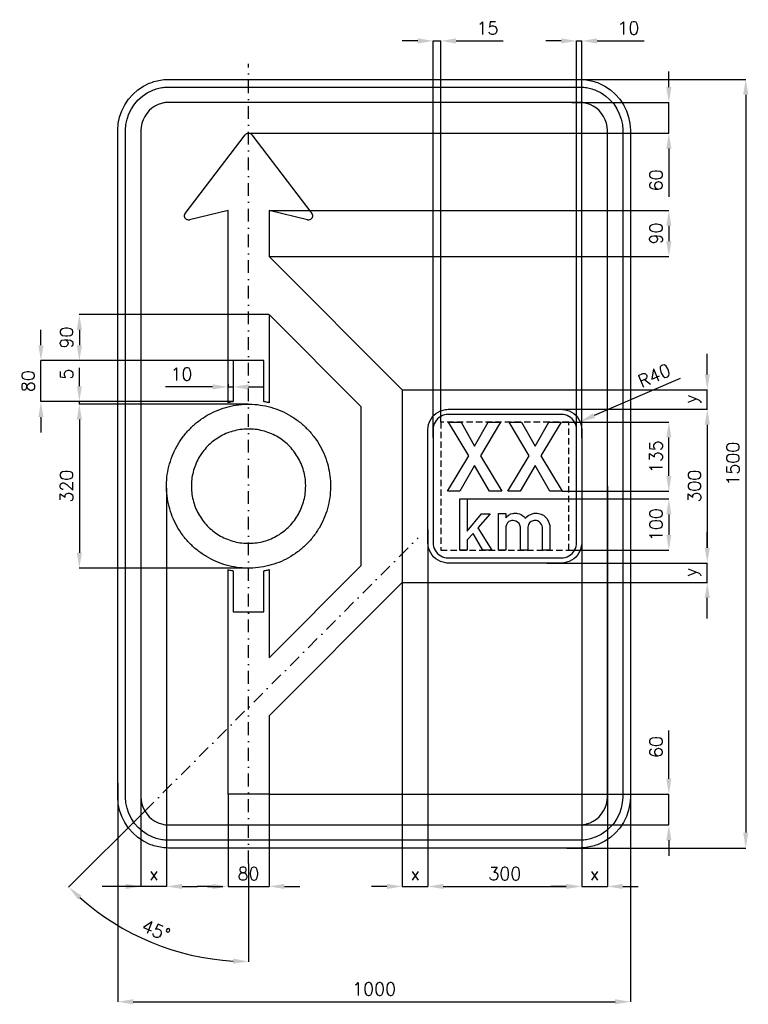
# Model space of a CAD drawing. Header units: millimetres. Extents: x -691 to 730, y -1055 to 866.
import ezdxf

# ---------------------------------------------------------------- set-up
doc = ezdxf.new("R2010")
doc.units = ezdxf.units.MM
doc.header["$LTSCALE"] = 5
doc.linetypes.add('ČERCHOVANÁX2', pattern=[2, 1, -0.5, 0, -0.5])
doc.linetypes.add('ČÁRKOVANÁX2', pattern=[1.5, 1, -0.5])
doc.layers.add('Kóty', color=2, linetype='Continuous')
doc.layers.add('Značka', color=7, linetype='Continuous')
doc.styles.get("Standard").update_dxf_attribs({"font": 'romand.shx', "height": 25})
doc.dimstyles.get("Standard").update_dxf_attribs({"dimtxt": 25, "dimasz": 30, "dimexe": 0.18, "dimexo": 0.0625, "dimgap": 12.5, "dimtad": 1, "dimdec": 0, "dimzin": 0, "dimdsep": 46, "dimtxsty": 'Standard', "dimcen": 0.09, "dimadec": 0, "dimazin": 0, "dimtfac": 1, "dimtdec": 0, "dimtofl": 0, "dimtmove": 0, "dimatfit": 3, "dimfxl": 1, "dimtolj": 1, "dimtzin": 0, "dimarcsym": 0})

# ---------------------------------------------------------------- blocks, each defined once
blk = doc.blocks.new('*D0')
at = {"layer": 'Defpoints', "color": 0, "transparency": 16777216}
for p in [(-285, -645), (-205, -645), (-205, -825)]:
    blk.add_point(p, dxfattribs=at)
at = {"layer": 'Kóty', "color": 0, "lineweight": -2, "transparency": 16777216}
for p, q in [((-285, -645.0625), (-285, -825.18)), ((-205, -645.0625), (-205, -825.18)), ((-315, -825), (-345, -825)), ((-175, -825), (-145, -825))]:
    blk.add_line(p, q, dxfattribs=at)
at = {"layer": 'Kóty', "color": 0, "transparency": 16777216}
for points in [[(-315, -820), (-315, -830), (-285, -825)], [(-175, -820), (-175, -830), (-205, -825)]]:
    blk.add_solid(points, dxfattribs=at)
at = {"layer": 'Kóty', "color": 0, "transparency": 16777216, "insert": (-245, -800), "char_height": 25, "attachment_point": 5}
blk.add_mtext('\\A1;80', dxfattribs=at)
blk = doc.blocks.new('*D1')
at = {"layer": 'Defpoints', "color": 0, "transparency": 16777216}
for p in [(-245.9, 116.1), (-575, -203.9), (-244.1, -203.9)]:
    blk.add_point(p, dxfattribs=at)
at = {"layer": 'Kóty', "color": 0, "lineweight": -2, "transparency": 16777216}
for p, q in [((-246, 116.1), (-575.2, 116.1)), ((-575, 86.1), (-575, -173.9)), ((-244.2, -203.9), (-575.2, -203.9))]:
    blk.add_line(p, q, dxfattribs=at)
at = {"layer": 'Kóty', "color": 0, "transparency": 16777216}
for points in [[(-580, 86.1), (-570, 86.1), (-575, 116.1)], [(-580, -173.9), (-570, -173.9), (-575, -203.9)]]:
    blk.add_solid(points, dxfattribs=at)
at = {"layer": 'Kóty', "color": 0, "transparency": 16777216, "insert": (-600, -43.9), "char_height": 25, "attachment_point": 5, "rotation": 90}
blk.add_mtext('\\A1;320', dxfattribs=at)
blk = doc.blocks.new('*D2')
at = {"layer": 'Defpoints', "color": 0, "transparency": 16777216}
for p in [(-205, 494.21), (-205, 404.21), (575, 404.21)]:
    blk.add_point(p, dxfattribs=at)
at = {"layer": 'Kóty', "color": 0, "lineweight": -2, "transparency": 16777216}
for p, q in [((-204.9375, 494.21), (575.18, 494.21)), ((575, 464.21), (575, 434.21)), ((-204.9375, 404.21), (575.18, 404.21))]:
    blk.add_line(p, q, dxfattribs=at)
at = {"layer": 'Kóty', "color": 0, "transparency": 16777216}
for points in [[(570, 464.21), (580, 464.21), (575, 494.21)], [(570, 434.21), (580, 434.21), (575, 404.21)]]:
    blk.add_solid(points, dxfattribs=at)
at = {"layer": 'Kóty', "color": 0, "transparency": 16777216, "insert": (550, 449.21), "char_height": 25, "attachment_point": 5, "rotation": 90}
blk.add_mtext('\\A1;90', dxfattribs=at)
blk = doc.blocks.new('*D3')
at = {"layer": 'Defpoints', "color": 0, "transparency": 16777216}
for p in [(-245, 780), (86.1, -144.4), (-447.4, -677.9), (-245, -780), (-493.1, -905.2)]:
    blk.add_point(p, dxfattribs=at)
at = {"layer": 'Kóty', "color": 0, "lineweight": -2, "transparency": 16777216}
for p, q in [((-447.5, -678), (-595.9, -826.4)), ((-245, -780.1), (-245, -971.8))]:
    blk.add_line(p, q, dxfattribs=at)
blk.add_arc((-245, -475.5), 496.1, 228.4651, 266.5349, dxfattribs=at)
at = {"layer": 'Kóty', "color": 0, "transparency": 16777216}
for points in [[(-577.4, -850.5), (-570.5, -843.2), (-595.8, -826.3)], [(-274.8, -965.7), (-275.1, -975.7), (-245, -971.6)]]:
    blk.add_solid(points, dxfattribs=at)
at = {"layer": 'Kóty', "color": 0, "transparency": 16777216, "insert": (-425.3, -910.8), "char_height": 25, "attachment_point": 5, "rotation": 337.5}
blk.add_mtext('\\A1;45°', dxfattribs=at)
blk = doc.blocks.new('*D4')
at = {"layer": 'Defpoints', "color": 0, "transparency": 16777216}
for p in [(-205, -645), (575, -645), (370, -705)]:
    blk.add_point(p, dxfattribs=at)
at = {"layer": 'Kóty', "color": 0, "lineweight": -2, "transparency": 16777216}
for p, q in [((575, -615), (575, -520.7)), ((-204.9, -645), (575.2, -645)), ((370.1, -705), (575.2, -705)), ((575, -735), (575, -765))]:
    blk.add_line(p, q, dxfattribs=at)
at = {"layer": 'Kóty', "color": 0, "transparency": 16777216}
for points in [[(570, -615), (580, -615), (575, -645)], [(570, -735), (580, -735), (575, -705)]]:
    blk.add_solid(points, dxfattribs=at)
at = {"layer": 'Kóty', "color": 0, "transparency": 16777216, "insert": (550, -552.9), "char_height": 25, "attachment_point": 5, "rotation": 90}
blk.add_mtext('\\A1;60', dxfattribs=at)
blk = doc.blocks.new('*D5')
at = {"layer": 'Defpoints', "color": 0, "transparency": 16777216}
for p in [(385.6, 705), (-244.9, 645), (575, 645)]:
    blk.add_point(p, dxfattribs=at)
at = {"layer": 'Kóty', "color": 0, "lineweight": -2, "transparency": 16777216}
for p, q in [((575, 735), (575, 765)), ((385.7, 705), (575.2, 705)), ((-244.9, 645), (575.2, 645)), ((575, 615), (575, 520.7))]:
    blk.add_line(p, q, dxfattribs=at)
at = {"layer": 'Kóty', "color": 0, "transparency": 16777216}
for points in [[(570, 735), (580, 735), (575, 705)], [(570, 615), (580, 615), (575, 645)]]:
    blk.add_solid(points, dxfattribs=at)
at = {"layer": 'Kóty', "color": 0, "transparency": 16777216, "insert": (550, 552.9), "char_height": 25, "attachment_point": 5, "rotation": 90}
blk.add_mtext('\\A1;60', dxfattribs=at)
blk = doc.blocks.new('*D6')
at = {"layer": 'Defpoints', "color": 0, "transparency": 16777216}
for p in [(337.2, 106.1), (337.2, -193.9), (650, -193.9)]:
    blk.add_point(p, dxfattribs=at)
at = {"layer": 'Kóty', "color": 0, "lineweight": -2, "transparency": 16777216}
for p, q in [((337.2, 106.1), (650.2, 106.1)), ((650, 76.1), (650, -163.9)), ((337.2, -193.9), (650.2, -193.9))]:
    blk.add_line(p, q, dxfattribs=at)
at = {"layer": 'Kóty', "color": 0, "transparency": 16777216}
for points in [[(645, 76.1), (655, 76.1), (650, 106.1)], [(645, -163.9), (655, -163.9), (650, -193.9)]]:
    blk.add_solid(points, dxfattribs=at)
at = {"layer": 'Kóty', "color": 0, "transparency": 16777216, "insert": (625, -43.9), "char_height": 25, "attachment_point": 5, "rotation": 90}
blk.add_mtext('\\A1;300', dxfattribs=at)
blk = doc.blocks.new('*D7')
at = {"layer": 'Defpoints', "color": 0, "transparency": 16777216}
for p in [(105, -128.2), (405, -154.2), (405, -825)]:
    blk.add_point(p, dxfattribs=at)
at = {"layer": 'Kóty', "color": 0, "lineweight": -2, "transparency": 16777216}
for p, q in [((105, -128.2), (105, -825.2)), ((405, -154.3), (405, -825.2)), ((135, -825), (375, -825))]:
    blk.add_line(p, q, dxfattribs=at)
at = {"layer": 'Kóty', "color": 0, "transparency": 16777216}
for points in [[(135, -820), (135, -830), (105, -825)], [(375, -820), (375, -830), (405, -825)]]:
    blk.add_solid(points, dxfattribs=at)
at = {"layer": 'Kóty', "color": 0, "transparency": 16777216, "insert": (255, -800), "char_height": 25, "attachment_point": 5}
blk.add_mtext('\\A1;300', dxfattribs=at)
blk = doc.blocks.new('*D8')
at = {"layer": 'Defpoints', "color": 0, "transparency": 16777216}
for p in [(405, 825), (395, 49.6), (405, 49.6)]:
    blk.add_point(p, dxfattribs=at)
at = {"layer": 'Kóty', "color": 0, "lineweight": -2, "transparency": 16777216}
for p, q in [((365, 825), (335, 825)), ((395, 49.7), (395, 825.2)), ((405, 49.7), (405, 825.2)), ((435, 825), (526.9, 825))]:
    blk.add_line(p, q, dxfattribs=at)
at = {"layer": 'Kóty', "color": 0, "transparency": 16777216}
for points in [[(365, 830), (365, 820), (395, 825)], [(435, 830), (435, 820), (405, 825)]]:
    blk.add_solid(points, dxfattribs=at)
at = {"layer": 'Kóty', "color": 0, "transparency": 16777216, "insert": (496, 850), "char_height": 25, "attachment_point": 5}
blk.add_mtext('\\A1;10', dxfattribs=at)
blk = doc.blocks.new('*D9')
at = {"layer": 'Defpoints', "color": 0, "transparency": 16777216}
for p in [(130, 825), (130, 81.1), (115, 50.8)]:
    blk.add_point(p, dxfattribs=at)
at = {"layer": 'Kóty', "color": 0, "lineweight": -2, "transparency": 16777216}
for p, q in [((85, 825), (55, 825)), ((115, 50.9), (115, 825.2)), ((130, 81.1), (130, 825.2)), ((160, 825), (251.9, 825))]:
    blk.add_line(p, q, dxfattribs=at)
at = {"layer": 'Kóty', "color": 0, "transparency": 16777216}
for points in [[(85, 830), (85, 820), (115, 825)], [(160, 830), (160, 820), (130, 825)]]:
    blk.add_solid(points, dxfattribs=at)
at = {"layer": 'Kóty', "color": 0, "transparency": 16777216, "insert": (221, 850), "char_height": 25, "attachment_point": 5}
blk.add_mtext('\\A1;15', dxfattribs=at)
blk = doc.blocks.new('*D10')
at = {"layer": 'Defpoints', "color": 0, "transparency": 16777216}
for p in [(174.5, -68.928), (380, -168.928), (575, -168.928)]:
    blk.add_point(p, dxfattribs=at)
at = {"layer": 'Kóty', "color": 0, "lineweight": -2, "transparency": 16777216}
for p, q in [((174.5625, -68.928), (575.18, -68.928)), ((575, -98.928), (575, -138.928)), ((380.0625, -168.928), (575.18, -168.928))]:
    blk.add_line(p, q, dxfattribs=at)
at = {"layer": 'Kóty', "color": 0, "transparency": 16777216}
for points in [[(570, -98.928), (580, -98.928), (575, -68.928)], [(570, -138.928), (580, -138.928), (575, -168.928)]]:
    blk.add_solid(points, dxfattribs=at)
at = {"layer": 'Kóty', "color": 0, "transparency": 16777216, "insert": (550, -118.928), "char_height": 25, "attachment_point": 5, "rotation": 90}
blk.add_mtext('\\A1;100', dxfattribs=at)
blk = doc.blocks.new('*D11')
at = {"layer": 'Defpoints', "color": 0, "transparency": 16777216}
for p in [(366.9, 81.1), (575, 81.1), (366.9, -53.928)]:
    blk.add_point(p, dxfattribs=at)
at = {"layer": 'Kóty', "color": 0, "lineweight": -2, "transparency": 16777216}
for p, q in [((366.9625, 81.1), (575.18, 81.1)), ((575, -23.928), (575, 51.1)), ((366.9625, -53.928), (575.18, -53.928))]:
    blk.add_line(p, q, dxfattribs=at)
at = {"layer": 'Kóty', "color": 0, "transparency": 16777216}
for points in [[(570, 51.1), (580, 51.1), (575, 81.1)], [(570, -23.928), (580, -23.928), (575, -53.928)]]:
    blk.add_solid(points, dxfattribs=at)
at = {"layer": 'Kóty', "color": 0, "transparency": 16777216, "insert": (550, 13.586), "char_height": 25, "attachment_point": 5, "rotation": 90}
blk.add_mtext('\\A1;135', dxfattribs=at)
blk = doc.blocks.new('*D12')
at = {"layer": 'Defpoints', "color": 0, "transparency": 16777216}
for p in [(401.7, 81.9), (364.8, 65.9)]:
    blk.add_point(p, dxfattribs=at)
at = {"layer": 'Kóty', "color": 0, "lineweight": -2, "transparency": 16777216}
for p, q in [((596.9, 166.4), (429.2, 93.8)), ((364.7, 65.9), (364.9, 65.9)), ((364.8, 65.9), (364.8, 66))]:
    blk.add_line(p, q, dxfattribs=at)
at = {"layer": 'Kóty', "color": 0, "transparency": 16777216}
blk.add_solid([(427.2, 98.4), (431.2, 89.2), (401.7, 81.9)], dxfattribs=at)
at = {"layer": 'Kóty', "color": 0, "transparency": 16777216, "insert": (546.6, 171.8), "char_height": 25, "attachment_point": 5, "rotation": 23.3964}
blk.add_mtext('\\A1;R40', dxfattribs=at)
blk = doc.blocks.new('*D13')
at = {"layer": 'Defpoints', "color": 0, "transparency": 16777216}
for p in [(337.1, 750), (376.1, -750), (725, -750)]:
    blk.add_point(p, dxfattribs=at)
at = {"layer": 'Kóty', "color": 0, "lineweight": -2, "transparency": 16777216}
for p, q in [((337.2, 750), (725.2, 750)), ((725, 720), (725, -720)), ((376.2, -750), (725.2, -750))]:
    blk.add_line(p, q, dxfattribs=at)
at = {"layer": 'Kóty', "color": 0, "transparency": 16777216}
for points in [[(720, 720), (730, 720), (725, 750)], [(720, -720), (730, -720), (725, -750)]]:
    blk.add_solid(points, dxfattribs=at)
at = {"layer": 'Kóty', "color": 0, "transparency": 16777216, "insert": (700, 0), "char_height": 25, "attachment_point": 5, "rotation": 90}
blk.add_mtext('\\A1;1500', dxfattribs=at)
blk = doc.blocks.new('*D14')
at = {"layer": 'Defpoints', "color": 0, "transparency": 16777216}
for p in [(105, -128.2), (55, -232.1), (105, -825)]:
    blk.add_point(p, dxfattribs=at)
at = {"layer": 'Kóty', "color": 0, "lineweight": -2, "transparency": 16777216}
for p, q in [((105, -128.3), (105, -825.2)), ((55, -232.1), (55, -825.2)), ((25, -825), (-5, -825)), ((135, -825), (165, -825))]:
    blk.add_line(p, q, dxfattribs=at)
at = {"layer": 'Kóty', "color": 0, "transparency": 16777216}
for points in [[(25, -820), (25, -830), (55, -825)], [(135, -820), (135, -830), (105, -825)]]:
    blk.add_solid(points, dxfattribs=at)
at = {"layer": 'Kóty', "color": 0, "transparency": 16777216, "insert": (80, -800), "char_height": 25, "attachment_point": 5}
blk.add_mtext('\\A1;x', dxfattribs=at)
blk = doc.blocks.new('*D15')
at = {"layer": 'Defpoints', "color": 0, "transparency": 16777216}
for p in [(455, -43.9), (405, -149), (455, -825)]:
    blk.add_point(p, dxfattribs=at)
at = {"layer": 'Kóty', "color": 0, "lineweight": -2, "transparency": 16777216}
for p, q in [((455, -44), (455, -825.2)), ((405, -149), (405, -825.2)), ((375, -825), (345, -825)), ((485, -825), (515, -825))]:
    blk.add_line(p, q, dxfattribs=at)
at = {"layer": 'Kóty', "color": 0, "transparency": 16777216}
for points in [[(375, -820), (375, -830), (405, -825)], [(485, -820), (485, -830), (455, -825)]]:
    blk.add_solid(points, dxfattribs=at)
at = {"layer": 'Kóty', "color": 0, "transparency": 16777216, "insert": (430, -800), "char_height": 25, "attachment_point": 5}
blk.add_mtext('\\A1;x', dxfattribs=at)
blk = doc.blocks.new('*D16')
at = {"layer": 'Defpoints', "color": 0, "transparency": 16777216}
for p in [(-205, 291.07), (-575, 201.072), (-275, 201.072)]:
    blk.add_point(p, dxfattribs=at)
at = {"layer": 'Kóty', "color": 0, "lineweight": -2, "transparency": 16777216}
for p, q in [((-205.0625, 291.07), (-575.18, 291.07)), ((-575, 261.07), (-575, 231.072)), ((-275.0625, 201.072), (-575.18, 201.072))]:
    blk.add_line(p, q, dxfattribs=at)
at = {"layer": 'Kóty', "color": 0, "transparency": 16777216}
for points in [[(-580, 261.07), (-570, 261.07), (-575, 291.07)], [(-580, 231.072), (-570, 231.072), (-575, 201.072)]]:
    blk.add_solid(points, dxfattribs=at)
at = {"layer": 'Kóty', "color": 0, "transparency": 16777216, "insert": (-600, 246.071), "char_height": 25, "attachment_point": 5, "rotation": 90}
blk.add_mtext('\\A1;90', dxfattribs=at)
blk = doc.blocks.new('*D17')
at = {"layer": 'Defpoints', "color": 0, "transparency": 16777216}
for p in [(-275.0625, 201.072), (-650, 121.067), (-275, 121.067)]:
    blk.add_point(p, dxfattribs=at)
at = {"layer": 'Kóty', "color": 0, "lineweight": -2, "transparency": 16777216}
for p, q in [((-650, 231.072), (-650, 261.072)), ((-275.125, 201.072), (-650.18, 201.072)), ((-275.0625, 121.067), (-650.18, 121.067)), ((-650, 91.067), (-650, 61.067))]:
    blk.add_line(p, q, dxfattribs=at)
at = {"layer": 'Kóty', "color": 0, "transparency": 16777216}
for points in [[(-655, 231.072), (-645, 231.072), (-650, 201.072)], [(-655, 91.067), (-645, 91.067), (-650, 121.067)]]:
    blk.add_solid(points, dxfattribs=at)
at = {"layer": 'Kóty', "color": 0, "transparency": 16777216, "insert": (-675, 161.0695), "char_height": 25, "attachment_point": 5, "rotation": 90}
blk.add_mtext('\\A1;80', dxfattribs=at)
blk = doc.blocks.new('*D18')
at = {"layer": 'Defpoints', "color": 0, "transparency": 16777216}
for p in [(-455, -600.9), (-404.7, -675.3), (-455, -825)]:
    blk.add_point(p, dxfattribs=at)
at = {"layer": 'Kóty', "color": 0, "lineweight": -2, "transparency": 16777216}
for p, q in [((-455, -601), (-455, -825.2)), ((-404.7, -675.4), (-404.7, -825.2)), ((-485, -825), (-515, -825)), ((-374.7, -825), (-344.7, -825))]:
    blk.add_line(p, q, dxfattribs=at)
at = {"layer": 'Kóty', "color": 0, "transparency": 16777216}
for points in [[(-485, -820), (-485, -830), (-455, -825)], [(-374.7, -820), (-374.7, -830), (-404.7, -825)]]:
    blk.add_solid(points, dxfattribs=at)
at = {"layer": 'Kóty', "color": 0, "transparency": 16777216, "insert": (-429.9, -800), "char_height": 25, "attachment_point": 5}
blk.add_mtext('\\A1;x', dxfattribs=at)
blk = doc.blocks.new('*D19')
at = {"layer": 'Defpoints', "color": 0, "transparency": 16777216}
for p in [(-500, -623.6), (500, -623.6), (500, -1050)]:
    blk.add_point(p, dxfattribs=at)
at = {"layer": 'Kóty', "color": 0, "lineweight": -2, "transparency": 16777216}
for p, q in [((-500, -623.6), (-500, -1050.2)), ((500, -623.6), (500, -1050.2)), ((-470, -1050), (470, -1050))]:
    blk.add_line(p, q, dxfattribs=at)
at = {"layer": 'Kóty', "color": 0, "transparency": 16777216}
for points in [[(-470, -1045), (-470, -1055), (-500, -1050)], [(470, -1045), (470, -1055), (500, -1050)]]:
    blk.add_solid(points, dxfattribs=at)
at = {"layer": 'Kóty', "color": 0, "transparency": 16777216, "insert": (0, -1025), "char_height": 25, "attachment_point": 5}
blk.add_mtext('\\A1;1000', dxfattribs=at)
blk = doc.blocks.new('*D20')
at = {"layer": 'Defpoints', "color": 0, "transparency": 16777216}
for p in [(-285, 155.4), (-275, 155.4), (-285, 149.8)]:
    blk.add_point(p, dxfattribs=at)
at = {"layer": 'Kóty', "color": 0, "lineweight": -2, "transparency": 16777216}
for p, q in [((-285, 155.3), (-285, 149.6)), ((-275, 155.3), (-275, 149.6)), ((-315, 149.8), (-406.9, 149.8)), ((-245, 149.8), (-215, 149.8))]:
    blk.add_line(p, q, dxfattribs=at)
at = {"layer": 'Kóty', "color": 0, "transparency": 16777216}
for points in [[(-315, 154.8), (-315, 144.8), (-285, 149.8)], [(-245, 154.8), (-245, 144.8), (-275, 149.8)]]:
    blk.add_solid(points, dxfattribs=at)
at = {"layer": 'Kóty', "color": 0, "transparency": 16777216, "insert": (-376, 174.8), "char_height": 25, "attachment_point": 5}
blk.add_mtext('\\A1;10', dxfattribs=at)

msp = doc.modelspace()

# ---------------------------------------------------------------- linework, layer by layer
at = {"layer": 'Kóty'}
for p, q in [((650, 174.2), (650, 214.2)), ((-575, 151.1), (-575, 186.9)), ((55.1, 144.2), (650.2, 144.2)), ((-275.1, 121.1), (-575.2, 121.1)), ((-246, 116.1), (-575.2, 116.1)), ((-246, 116.1), (-575.2, 116.1)), ((337.3, 106.1), (650.2, 106.1)), ((-575, 86.1), (-575, 56.1)), ((-575, 86.1), (-575, 56.1)), ((650, 76.1), (650, 46.1)), ((-404.7, -47.8), (-404.7, -825.2)), ((650, -163.9), (650, -133.9)), ((349.8, -193.9), (650.2, -193.9)), ((55.1, -232.1), (650.2, -232.1)), ((650, -302), (650, -262.1)), ((-404.7, -825), (-530.2, -825)), ((-325, -825), (-295, -825))]:
    msp.add_line(p, q, dxfattribs=at)
for points in [[(115, 825), (130, 825)], [(395, 825), (405, 825)], [(575, 645), (575, 705)], [(-650, 121.1), (-650, 201.1)], [(-285, 149.8), (-275, 149.8)], [(650, 106.1), (650, 144.2)], [(-575, 116.1), (-575, 121.1)], [(650, -232.1), (650, -193.9)], [(575, -705), (575, -645)], [(-285, -825), (-205, -825)], [(55, -825), (105, -825)], [(405, -825), (455, -825)]]:
    msp.add_lwpolyline(points, dxfattribs=at)
for points in [[(645, 174.2), (655, 174.2), (650, 144.2)], [(-580, 151.1), (-570, 151.1), (-575, 121.1)], [(-580, 86.1), (-570, 86.1), (-575, 116.1)], [(-580, 86.1), (-570, 86.1), (-575, 116.1)], [(645, 76.1), (655, 76.1), (650, 106.1)], [(645, -163.9), (655, -163.9), (650, -193.9)], [(645, -262.1), (655, -262.1), (650, -232.1)]]:
    msp.add_solid(points, dxfattribs=at)
at = {"layer": 'Značka', "color": 6, "linetype": 'ČERCHOVANÁX2', "ltscale": 5}
msp.add_line((-447.4, -677.9), (86.1, -144.4), dxfattribs=at)
msp.add_lwpolyline([(-245, -780), (-245, 780)], dxfattribs=at)
at = {"layer": 'Značka', "color": 5}
for points in [[(-400, -750), (-400.4, -750), (-400.8, -750, -0.032187), (-413.7, -749.1, -0.035437), (-426.4, -746.5, -0.036246), (-438.7, -742.3), (-450.2, -736.5), (-461, -729.3), (-470.7, -720.7), (-479.3, -711), (-486.5, -700.2), (-492.3, -688.7), (-496.5, -676.4), (-499.1, -663.7), (-500, -650.8), (-500, -650.4), (-500, -650), (-500, 650), (-500, 650.4), (-500, 650.8), (-499.1, 663.7), (-496.5, 676.4), (-492.3, 688.7), (-486.5, 700.2), (-479.3, 711), (-470.7, 720.7), (-461, 729.3), (-450.2, 736.5), (-438.7, 742.3, -0.033371), (-426.4, 746.5, -0.034127), (-413.7, 749.1, -0.036748), (-400.8, 750), (-400.4, 750), (-400, 750), (400, 750), (400.4, 750), (400.8, 750, -0.032169), (413.7, 749.1, -0.035414), (426.4, 746.5, -0.036243), (438.7, 742.3), (450.2, 736.5), (461, 729.3), (470.7, 720.7), (479.3, 711), (486.5, 700.2), (492.3, 688.7), (496.5, 676.4), (499.1, 663.7), (500, 650.8), (500, 650.4), (500, 650), (500, -650), (500, -650.4), (500, -650.8), (499.1, -663.7), (496.5, -676.4), (492.3, -688.7), (486.5, -700.2), (479.3, -711), (470.7, -720.7), (461, -729.3), (450.2, -736.5), (438.7, -742.3, -0.033425), (426.4, -746.5, -0.034135), (413.7, -749.1, -0.036747), (400.8, -750), (400.4, -750), (400, -750), (-400, -750)], [(-400, -735), (-400.3, -735), (-400.7, -735, -0.032174), (-411.6, -734.2, -0.035408), (-422.4, -732, -0.036258), (-432.9, -728.5), (-442.7, -723.5), (-451.9, -717.4), (-460.1, -710.1), (-467.4, -701.9), (-473.5, -692.7), (-478.4, -682.9), (-482, -672.4), (-484.3, -661.6), (-485, -650.7), (-485, -650.3), (-485, -650), (-485, 650), (-485, 650.3), (-485, 650.7), (-484.2, 661.6), (-482, 672.4), (-478.5, 682.9), (-473.5, 692.7), (-467.4, 701.8), (-460.1, 710.1), (-451.9, 717.4), (-442.7, 723.5), (-432.9, 728.4, -0.033387), (-422.4, 732, -0.034122), (-411.6, 734.3, -0.036748), (-400.7, 735), (-400.3, 735), (-400, 735), (400, 735), (400.3, 735), (400.7, 735, -0.032167), (411.6, 734.2, -0.03544), (422.4, 732, -0.036252), (432.9, 728.5), (442.7, 723.5), (451.9, 717.4), (460.1, 710.1), (467.4, 701.9), (473.5, 692.7), (478.4, 682.8), (482, 672.4), (484.3, 661.6), (485, 650.7), (485, 650.3), (485, 650), (485, -650), (485, -650.3), (485, -650.7), (484.2, -661.6), (482, -672.4), (478.5, -682.9), (473.5, -692.7), (467.4, -701.9), (460.1, -710.1), (451.9, -717.4), (442.7, -723.5), (432.9, -728.4), (422.4, -732, -0.034128), (411.6, -734.3, -0.036748), (400.7, -735), (400.3, -735), (400, -735), (-400, -735)], [(-400, -705), (400, -705), (400.2, -705), (400.4, -705, 0.032183), (407.5, -704.5, 0.035437), (414.5, -703.1), (421.3, -700.8), (427.6, -697.6), (433.6, -693.6), (438.9, -688.9), (443.6, -683.6), (447.6, -677.6), (450.7, -671.3), (453.1, -664.5), (454.5, -657.5), (455, -650.4), (455, -650.2), (455, -650), (455, 650), (455, 650.2), (455, 650.4), (454.5, 657.5), (453.1, 664.5), (450.8, 671.3), (447.6, 677.6), (443.6, 683.5), (438.9, 688.9), (433.6, 693.6), (427.6, 697.6), (421.3, 700.8), (414.5, 703), (407.5, 704.5, 0.036755), (400.4, 705), (400.2, 705), (400, 705), (-400, 705), (-400.2, 705), (-400.4, 705, 0.032208), (-407.5, 704.5, 0.035456), (-414.5, 703), (-421.3, 700.8), (-427.6, 697.6), (-433.6, 693.6), (-438.9, 688.9), (-443.6, 683.5), (-447.6, 677.6), (-450.7, 671.3), (-453.1, 664.5), (-454.5, 657.5), (-455, 650.4), (-455, 650.2), (-455, 650), (-455, -650), (-455, -650.2), (-455, -650.4), (-454.5, -657.5), (-453.1, -664.5), (-450.8, -671.3), (-447.6, -677.6), (-443.6, -683.6), (-438.9, -688.9), (-433.6, -693.6), (-427.6, -697.6), (-421.3, -700.7), (-414.5, -703.1), (-407.5, -704.5, 0.036757), (-400.4, -705), (-400.2, -705), (-400, -705)], [(-285, -645), (-285, -206.8), (-284.5, -206.9), (-284, -207), (-282, -207.5), (-280, -207.9), (-278, -208.3), (-276, -208.7), (-275.5, -208.8), (-275, -208.9), (-275, -288.9), (-215, -288.9), (-215, -208.9), (-214.5, -208.8), (-214, -208.7), (-212, -208.3), (-210, -207.9), (-208, -207.5), (-206, -207), (-205.5, -206.9), (-205, -206.8), (-205, -378.9), (-25, -198.9), (-25, 111.1), (-205, 291.1), (-205, 118.9), (-205.5, 119.1), (-206, 119.2), (-208, 119.6), (-210, 120.1), (-212, 120.5), (-214, 120.9), (-214.5, 121), (-215, 121.1), (-215, 201.1), (-275, 201.1), (-275, 121.1), (-275.5, 121), (-276, 120.9), (-278, 120.5), (-280, 120.1), (-282, 119.6), (-284, 119.2), (-284.5, 119.1), (-285, 118.9), (-285, 494.2), (-360, 475.7), (-360.3, 475.6), (-360.7, 475.5), (-362.3, 475.4), (-363.9, 475.7, -0.065463), (-365.7, 476.4, -0.065418), (-367.3, 477.5, -0.065354), (-368.6, 479, -0.065218), (-369.4, 480.8, -0.064841), (-369.9, 482.7, -0.063646), (-369.8, 484.7, -0.052686), (-369.4, 486.2, -0.057469), (-368.7, 487.6), (-368.5, 487.9), (-368.3, 488.3), (-251.4, 641.8), (-251.1, 642.1), (-250.9, 642.4), (-249.8, 643.4), (-248.6, 644.2, -0.061122), (-246.8, 644.8), (-245, 645), (-243.2, 644.8), (-241.4, 644.2), (-240.2, 643.4), (-239.1, 642.4), (-238.9, 642.1), (-238.6, 641.8), (-121.7, 488.3), (-121.5, 487.9), (-121.3, 487.6, -0.052533), (-120.6, 486.2, -0.052675), (-120.2, 484.7, -0.065486), (-120.1, 482.7, -0.065434), (-120.6, 480.8, -0.06532), (-121.4, 479, -0.065205), (-122.7, 477.5, -0.064861), (-124.3, 476.4, -0.06369), (-126.1, 475.7), (-127.7, 475.4, -0.057452), (-129.3, 475.5), (-129.7, 475.6), (-130, 475.7), (-205, 494.2), (-205, 404.2), (55, 144.2), (55, -232.1), (-205, -492.1), (-205, -645), (-285, -645)], [(145, -193.9), (144.8, -193.9), (144.7, -193.9, -0.03216), (139.5, -193.6), (134.4, -192.5), (129.5, -190.9), (124.9, -188.5), (120.6, -185.6), (116.7, -182.2), (113.3, -178.3), (110.4, -174), (108.1, -169.4), (106.4, -164.5), (105.3, -159.4), (105, -154.2), (105, -154.1), (105, -153.9), (105, 66.1), (105, 66.2), (105, 66.4), (105.4, 71.6), (106.4, 76.6), (108.1, 81.5), (110.4, 86.2), (113.3, 90.5), (116.7, 94.4), (120.6, 97.8), (124.9, 100.7), (129.5, 103), (134.4, 104.7), (139.5, 105.7, -0.036731), (144.7, 106.1), (144.8, 106.1), (145, 106.1), (365, 106.1), (365.2, 106.1), (365.3, 106.1, -0.032172), (370.5, 105.7), (375.6, 104.7), (380.5, 103), (385.1, 100.7), (389.4, 97.8), (393.3, 94.4), (396.7, 90.5), (399.6, 86.2), (401.9, 81.5), (403.6, 76.6), (404.7, 71.5), (405, 66.4), (405, 66.2), (405, 66.1), (405, -153.9), (405, -154.1), (405, -154.2), (404.6, -159.4), (403.6, -164.5), (401.9, -169.4), (399.6, -174), (396.7, -178.3), (393.3, -182.2), (389.4, -185.6), (385.1, -188.5), (380.5, -190.8), (375.6, -192.5), (370.5, -193.6, -0.036719), (365.3, -193.9), (365.2, -193.9), (365, -193.9), (145, -193.9)], [(145, -183.9), (365, -183.9), (365.1, -183.9), (365.2, -183.9, 0.032165), (369.1, -183.7), (372.9, -182.9), (376.6, -181.6), (380.1, -179.9), (383.3, -177.7), (386.2, -175.1), (388.8, -172.2), (390.9, -169), (392.7, -165.5), (393.9, -161.8), (394.7, -158), (395, -154.2), (395, -154), (395, -153.9), (395, 66.1), (395, 66.2), (395, 66.3), (394.7, 70.2), (393.9, 74), (392.7, 77.7), (390.9, 81.1), (388.8, 84.4), (386.2, 87.3), (383.3, 89.9), (380.1, 92), (376.6, 93.8), (372.9, 95), (369.1, 95.8, 0.036727), (365.2, 96.1), (365.1, 96.1), (365, 96.1), (145, 96.1), (144.9, 96.1), (144.8, 96.1, 0.032165), (140.9, 95.8), (137.1, 95), (133.4, 93.8), (129.9, 92), (126.7, 89.9), (123.8, 87.3), (121.2, 84.4), (119.1, 81.1), (117.3, 77.7), (116.1, 74), (115.3, 70.2), (115, 66.3), (115, 66.2), (115, 66.1), (115, -153.9), (115, -154), (115, -154.2), (115.3, -158), (116.1, -161.8), (117.3, -165.5), (119.1, -169), (121.2, -172.2), (123.8, -175.1), (126.7, -177.7), (129.9, -179.9), (133.4, -181.6), (137.1, -182.9), (140.9, -183.7, 0.036743), (144.8, -183.9), (144.9, -183.9), (145, -183.9)], [(242.4, -168.9), (242.4, -97.5), (256.7, -97.5), (256.7, -105.4), (257.5, -104.5), (258.3, -103.7), (262.2, -100.5), (266.7, -98.2), (271, -96.9, -0.049894), (275.5, -96.5, -0.044579), (279.5, -96.9), (283.4, -97.9), (286.9, -99.4), (290.2, -101.5), (292, -103), (293.6, -104.6), (294.3, -105.5), (295.1, -106.4), (295.9, -105.4), (296.8, -104.4), (302.1, -100.2), (308.5, -97.6), (312, -96.8), (315.5, -96.6, -0.050526), (320.6, -97), (325.6, -98.4, -0.06831), (331.8, -101.8), (336.9, -106.7), (339.8, -111.4), (341.8, -116.6), (342.2, -118.6), (342.5, -120.5), (342.6, -121.4), (342.6, -122.3), (342.6, -168.9), (328.3, -168.9), (328.3, -125.1), (328.3, -124.6), (328.3, -124.1), (327.8, -121.4), (326.8, -118.9), (324.8, -115.8), (322.1, -113.4), (318.5, -111.6, 0.074325), (314.6, -110.8, 0.080748), (310.2, -111.3), (306.2, -113.1), (303.4, -115.4), (301.3, -118.5), (300.3, -121.1), (299.8, -123.8), (299.7, -124.2), (299.7, -124.6), (299.7, -168.9), (285.4, -168.9), (285.4, -124.9), (285.3, -124.3), (285.3, -123.7), (284.5, -120.1), (282.7, -116.9), (279.9, -113.9), (276.4, -112, 0.089075), (271.5, -110.9, 0.093604), (266.5, -111.6), (263.1, -113.1), (260.3, -115.6), (258, -119.2), (256.9, -123.2), (256.8, -123.8), (256.7, -124.3), (256.7, -168.9), (242.4, -168.9)]]:
    msp.add_lwpolyline(points, format="xyb", dxfattribs=at)
at = {"layer": 'Značka', "color": 1}
for points in [[(-85, -43.9), (-85, -45), (-85, -46, -0.032168), (-86.6, -66.9, -0.035722), (-91, -87.4, -0.036666), (-97.9, -107.1, -0.034753), (-107.5, -125.7, -0.034041), (-119.3, -143, -0.034453), (-133.4, -158.5, -0.034558), (-149.2, -172.2, -0.034425), (-166.8, -183.5, -0.034388), (-185.7, -192.6, -0.034419), (-205.6, -199, -0.034423), (-226.2, -202.9, -0.034419), (-247.1, -203.9, -0.03442), (-268, -202.3, -0.034415), (-288.4, -197.9, -0.034415), (-308.2, -191, -0.034419), (-326.8, -181.4, -0.03442), (-344.1, -169.6, -0.034415), (-359.6, -155.6, -0.034417), (-373.3, -139.7, -0.034416), (-384.6, -122.1, -0.034418), (-393.7, -103.2, -0.034418), (-400.1, -83.3, -0.034417), (-404, -62.7, -0.034417), (-405, -41.8, -0.034417), (-403.4, -21, -0.034417), (-399, -0.5, -0.034415), (-392.1, 19.3, -0.034415), (-382.5, 37.9, -0.034417), (-370.7, 55.2, -0.034417), (-356.6, 70.7, -0.034417), (-340.8, 84.3, -0.03442), (-323.2, 95.7, -0.034417), (-304.3, 104.7, -0.034418), (-284.4, 111.1, -0.03442), (-263.8, 115, -0.034416), (-242.9, 116.1, -0.034417), (-222, 114.5, -0.034414), (-201.6, 110.1, -0.034415), (-181.8, 103.1, -0.034417), (-163.2, 93.6, -0.034417), (-145.9, 81.8, -0.034405), (-130.4, 67.7, -0.034415), (-116.7, 51.8, -0.034487), (-105.4, 34.3, -0.034418), (-96.3, 15.4, -0.034075), (-89.9, -4.5, -0.032789), (-86.1, -24.1, -0.034265), (-85, -43.9)], [(-133.5, -43.9), (-133.5, -43.2), (-133.5, -42.5, 0.032169), (-134.6, -27.9, 0.035721), (-137.7, -13.7, 0.036668), (-142.5, 0.1, 0.034754), (-149.2, 13.1, 0.034043), (-157.4, 25.1, 0.034457), (-167.2, 36, 0.034564), (-178.2, 45.5, 0.034424), (-190.5, 53.4, 0.034387), (-203.7, 59.7, 0.034416), (-217.6, 64.2, 0.034423), (-231.9, 66.9, 0.034416), (-246.5, 67.6, 0.034413), (-261, 66.5, 0.034417), (-275.3, 63.4, 0.03442), (-289, 58.6, 0.034419), (-302, 51.9, 0.034415), (-314.1, 43.7, 0.034412), (-324.9, 33.9, 0.034412), (-334.4, 22.8, 0.034417), (-342.3, 10.6, 0.034416), (-348.6, -2.6, 0.034416), (-353.1, -16.5, 0.034415), (-355.8, -30.8, 0.034416), (-356.5, -45.4, 0.034415), (-355.4, -59.9, 0.034417), (-352.3, -74.2, 0.034418), (-347.5, -88, 0.034418), (-340.8, -100.9, 0.034419), (-332.6, -113, 0.034415), (-322.8, -123.8, 0.034416), (-311.8, -133.3, 0.03442), (-299.5, -141.2, 0.034418), (-286.3, -147.5, 0.03442), (-272.4, -152, 0.034417), (-258.1, -154.7, 0.034417), (-243.5, -155.4, 0.034413), (-229, -154.3, 0.034417), (-214.7, -151.3, 0.034412), (-201, -146.4, 0.034417), (-188, -139.8, 0.03442), (-175.9, -131.5, 0.034406), (-165.1, -121.7, 0.034416), (-155.6, -110.7, 0.034486), (-147.7, -98.4, 0.034419), (-141.4, -85.3, 0.034075), (-136.9, -71.4, 0.032788), (-134.3, -57.8, 0.034264), (-133.5, -43.9)]]:
    msp.add_lwpolyline(points, format="xyb", dxfattribs=at)
at = {"layer": 'Značka', "color": 6, "linetype": 'ČÁRKOVANÁX2', "ltscale": 2.5}
msp.add_lwpolyline([(130, -168.9), (380, -168.9), (380, 81.1), (130, 81.1)], close=True, dxfattribs=at)
at = {"layer": 'Značka', "color": 5}
for points in [[(143.1, -53.9), (184.8, 15.4), (145.4, 81.1), (169.7, 81.1), (196.1, 34.2), (222.7, 81.1), (246.8, 81.1), (207.3, 15.4), (249.1, -53.9), (225, -53.9), (196.1, -3.3), (167.2, -53.9), (143.1, -53.9)], [(260.9, -53.9), (302.7, 15.4), (263.2, 81.1), (287.5, 81.1), (313.9, 34.2), (340.6, 81.1), (364.6, 81.1), (325.1, 15.4), (366.9, -53.9), (342.8, -53.9), (313.9, -3.3), (285, -53.9), (260.9, -53.9)], [(167.4, -168.9), (167.4, -68.9), (181.6, -68.9), (181.6, -131.4), (209.4, -97.6), (226.4, -97.6), (202.2, -125.2), (229.9, -168.9), (211.8, -168.9), (193.2, -136), (181.6, -148.4), (181.6, -168.9), (167.4, -168.9)]]:
    msp.add_lwpolyline(points, dxfattribs=at)

# ---------------------------------------------------------------- texts
at = {"layer": 'Kóty', "char_height": 25, "attachment_point": 5, "rotation": 90}
for s, insert in [('\\A1;5', (-600, 174.8)), ('\\A1;y', (620.8, 126.4)), ('\\A1;y', (620.8, -211.6))]:
    msp.add_mtext(s, dxfattribs=dict(at, insert=insert))

# ---------------------------------------------------------------- dimensions: what is measured, and where the dimension line sits
at = {"layer": 'Kóty'}
for base, p1, p2, picture, middle in [((130, 825), (115, 50.8), (130, 81.1), '*D9', (221, 850)), ((405, 825), (395, 49.6), (405, 49.6), '*D8', (496, 850)), ((-285, 149.8), (-275, 155.4), (-285, 155.4), '*D20', (-376, 174.8)), ((405, -825), (105, -128.2), (405, -154.2), '*D7', (255, -800)), ((500, -1050), (-500, -623.6), (500, -623.6), '*D19', (0, -1025)), ((-205, -825), (-285, -645), (-205, -645), '*D0', (-245, -800))]:
    dim = msp.add_linear_dim(base=base, p1=p1, p2=p2, dimstyle='Standard', dxfattribs=at)
    dim.commit()
    dim.dimension.update_dxf_attribs({"geometry": picture, "text_midpoint": middle})
dim = msp.add_angular_dim_2l(base=(-493.1, -905.2), line1=((-447.4, -677.9), (86.1, -144.4)), line2=((-245, -780), (-245, 780)), dimstyle='Standard', dxfattribs=at)
dim.commit()
dim.dimension.update_dxf_attribs({"geometry": '*D3', "text_midpoint": (-425.3, -910.8)})
for base, p1, p2, picture, middle in [((575, 645), (385.6, 705), (-244.9, 645), '*D5', (550, 552.9)), ((725, -750), (337.1, 750), (376.1, -750), '*D13', (700, 0)), ((575, 404.2), (-205, 494.2), (-205, 404.2), '*D2', (550, 449.2)), ((-575, 201.1), (-205, 291.1), (-275, 201.1), '*D16', (-600, 246.1)), ((-650, 121.1), (-275.1, 201.1), (-275, 121.1), '*D17', (-675, 161.1)), ((-575, -203.9), (-245.9, 116.1), (-244.1, -203.9), '*D1', (-600, -43.9)), ((650, -193.9), (337.2, 106.1), (337.2, -193.9), '*D6', (625, -43.9)), ((575, 81.1), (366.9, -53.9), (366.9, 81.1), '*D11', (550, 13.6)), ((575, -168.9), (174.5, -68.9), (380, -168.9), '*D10', (550, -118.9)), ((575, -645), (370, -705), (-205, -645), '*D4', (550, -552.9))]:
    dim = msp.add_linear_dim(base=base, p1=p1, p2=p2, angle=90, dimstyle='Standard', dxfattribs=at)
    dim.commit()
    dim.dimension.update_dxf_attribs({"geometry": picture, "text_midpoint": middle})
dim = msp.add_radius_dim(center=(364.8, 65.9), mpoint=(401.7, 81.9), dimstyle='Standard', dxfattribs=at)
dim.commit()
dim.dimension.update_dxf_attribs({"geometry": '*D12', "text_midpoint": (556.5, 148.9), "dimtype": 164})
for base, p1, p2, picture, middle in [((455, -825), (405, -149), (455, -43.9), '*D15', (430, -800)), ((105, -825), (55, -232.1), (105, -128.2), '*D14', (80, -800)), ((-455, -825), (-404.7, -675.3), (-455, -600.9), '*D18', (-429.9, -800))]:
    dim = msp.add_linear_dim(base=base, p1=p1, p2=p2, text='x', dimstyle='Standard', dxfattribs=at)
    dim.commit()
    dim.dimension.update_dxf_attribs({"geometry": picture, "text_midpoint": middle})

doc.saveas('drawing.dxf')
